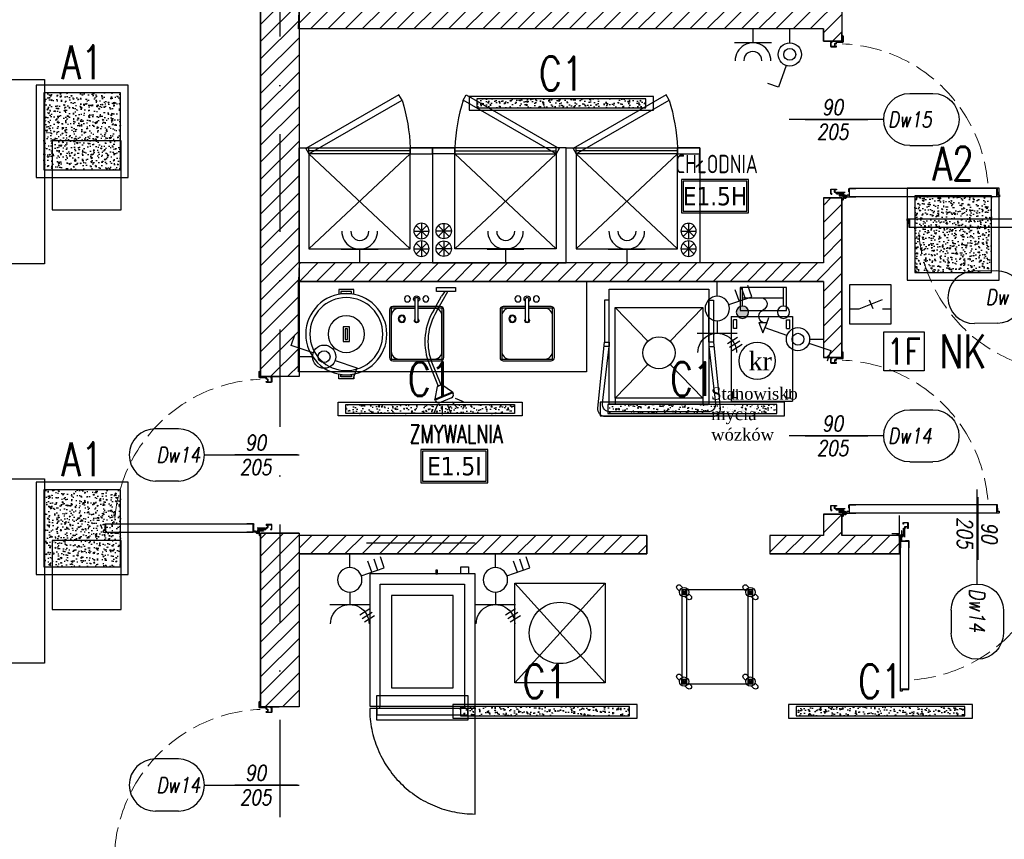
# Model space of a CAD drawing. Header units: millimetres. Extents: x 28600 to 181045, y -399112 to -163690.
# Tile 101 of 256: x 62441 to 63082, y -199249 to -198715. Entities that reach past the tile are written whole.
import ezdxf
from ezdxf.enums import TextEntityAlignment as Align

# ---------------------------------------------------------------- set-up
doc = ezdxf.new("R2010")
doc.units = ezdxf.units.MM
for name, pattern in [('CACHE', [9.525, 6.35, -3.175]), ('CENTER', [0.6, 0.375, -0.075, 0.075, -0.075]), ('DASHDOT', [25.4, 12.7, -6.35, 0, -6.35]), ('Hidden Line', [391.222223, 282.222223, -109])]:
    doc.linetypes.add(name, pattern=pattern)
doc.layers.get('0').update_dxf_attribs({"color": 8})
for name, color, linetype in [('!! 1_ proj wyposdażenie', 54, 'Continuous'), ('!! 1_drzwi opis', 8, 'Continuous'), ('!! 1_drzwi-linia', 8, 'Continuous'), ('!! 1_hatch projektowane ściany', 8, 'Continuous'), ('!! 1_OPIS POM NOWE', 123, 'Continuous'), ('!! 1_PROJ Sciany', 8, 'Continuous'), ('0-osie-liniA', 8, 'DASHDOT'), ('E1', 2, 'Continuous'), ('E2', 2, 'Continuous'), ('E_0', 4, 'Continuous'), ('E_OSP', 2, 'Continuous')]:
    doc.layers.add(name, color=color, linetype=linetype)
doc.styles.add('50', font='ROMANS.shx', dxfattribs={"width": 0.8, "height": 10})
doc.styles.add('ARCHETYP', font='romans.shx', dxfattribs={"height": 15})
doc.styles.add('ARIAL', font='tahoma.ttf')
doc.styles.add('ELE1', font='romans.shx', dxfattribs={"width": 0.8, "height": 18})
doc.styles.get("Standard").update_dxf_attribs({"font": 'arial.ttf', "height": 25})
doc.styles.add('TXT', font='simplex.shx')

# ---------------------------------------------------------------- blocks, each defined once
blk = doc.blocks.new('E_GB1')
at = {"layer": 'E2'}
for p, q in [((9.02, 12.03), (9.02, -12.03)), ((9.02, 0), (0, 0))]:
    blk.add_line(p, q, dxfattribs=at)
for centre, radius, start, end in [((20.63, 0), 11.61, 89.60478, 270.39522), ((20.58, -0.14), 5.88, 88.73067, 271.26933)]:
    blk.add_arc(centre, radius, start, end, dxfattribs=at)
blk = doc.blocks.new('Armoire de pousse Eurofours 46D Plan')
at = {"color": 0, "linetype": 'CACHE', "lineweight": -2}
blk.add_line((0, 0), (0.706, 0), dxfattribs=at)
at = {"color": 0, "linetype": 'ByBlock', "lineweight": -2}
for points in [[(0.461, -0.2), (0.461, -0.1775), (0.451, -0.1775), (0.451, -0.2)], [(0.663, -0.155), (0.663, -0.2), (0.613, -0.2), (0.613, -0.155)], [(0.02, -1.062), (0.706, -1.062), (0.706, -0.2), (0.02, -0.2)], [(0.067, -0.994), (0.659, -0.994), (0.659, -1.155), (0.067, -1.155)], [(0.067, -1.079), (0.067, -1.119), (0.659, -1.119), (0.659, -1.079)]]:
    blk.add_lwpolyline(points, close=True, dxfattribs=at)
at = {"color": 0, "linetype": 'CACHE', "lineweight": -2}
for points in [[(0.706, -0.2), (0.02, -0.2), (0.02, -1.062), (0.088, -1.062), (0.088, -0.268), (0.638, -0.268), (0.638, -1.062), (0.706, -1.062)], [(0.563, -0.343), (0.163, -0.343), (0.163, -0.943), (0.563, -0.943)], [(0.639, -1.079), (0.087, -1.079), (0.087, -1.062), (0.639, -1.062)]]:
    blk.add_lwpolyline(points, close=True, dxfattribs=at)
blk.add_lwpolyline([(0.706, -1.079), (0.02, -1.079, 0.414214), (0.706, -1.765)], format="xyb", close=True, dxfattribs=at)
blk = doc.blocks.new('Echelle 40x60 Plan')
at = {"color": 0, "linetype": 'ByBlock', "lineweight": -2}
for p, q in [((0.05, -0.05), (0.08, -0.08)), ((0.08, -0.05), (0.05, -0.08)), ((0.512, -0.05), (0.482, -0.08)), ((0.482, -0.05), (0.512, -0.08)), ((0.08, -0.632), (0.05, -0.662)), ((0.05, -0.632), (0.08, -0.662)), ((0.482, -0.632), (0.512, -0.662)), ((0.512, -0.632), (0.482, -0.662))]:
    blk.add_line(p, q, dxfattribs=at)
for points in [[(0.036, -0.0572), (0.0208, -0.042, -0.414214), (0.0208, -0.0208), (0.0208, -0.0208, -0.414214), (0.042, -0.0208), (0.0572, -0.036)], [(0.468, -0.0572), (0.4528, -0.042, -0.414214), (0.4528, -0.0208), (0.4528, -0.0208, -0.414214), (0.474, -0.0208), (0.4892, -0.036)], [(0.094, -0.0728), (0.1092, -0.088, -0.414214), (0.1092, -0.1092), (0.1092, -0.1092, -0.414214), (0.088, -0.1092), (0.0728, -0.094)], [(0.526, -0.0728), (0.5412, -0.088, -0.414214), (0.5412, -0.1092), (0.5412, -0.1092, -0.414214), (0.52, -0.1092), (0.5048, -0.094)], [(0.036, -0.6392), (0.0208, -0.624, -0.414214), (0.0208, -0.6028), (0.0208, -0.6028, -0.414214), (0.042, -0.6028), (0.0572, -0.618)], [(0.468, -0.6392), (0.4528, -0.624, -0.414214), (0.4528, -0.6028), (0.4528, -0.6028, -0.414214), (0.474, -0.6028), (0.4892, -0.618)], [(0.094, -0.6548), (0.1092, -0.67, -0.414214), (0.1092, -0.6912), (0.1092, -0.6912, -0.414214), (0.088, -0.6912), (0.0728, -0.676)], [(0.526, -0.6548), (0.5412, -0.67, -0.414214), (0.5412, -0.6912), (0.5412, -0.6912, -0.414214), (0.52, -0.6912), (0.5048, -0.676)]]:
    blk.add_lwpolyline(points, format="xyb", dxfattribs=at)
for points in [[(0.05, -0.08), (0.08, -0.08), (0.08, -0.05), (0.05, -0.05)], [(0.512, -0.05), (0.05, -0.05), (0.05, -0.662), (0.512, -0.662)], [(0.482, -0.05), (0.08, -0.05), (0.08, -0.662), (0.482, -0.662)], [(0.482, -0.08), (0.512, -0.08), (0.512, -0.05), (0.482, -0.05)], [(0.05, -0.632), (0.08, -0.632), (0.08, -0.662), (0.05, -0.662)], [(0.482, -0.632), (0.512, -0.632), (0.512, -0.662), (0.482, -0.662)]]:
    blk.add_lwpolyline(points, close=True, dxfattribs=at)
for centre, radius in [((0.065, -0.065), 0.03), ((0.065, -0.065), 0.01), ((0.497, -0.065), 0.03), ((0.497, -0.065), 0.01), ((0.065, -0.647), 0.03), ((0.065, -0.647), 0.01), ((0.497, -0.647), 0.03), ((0.497, -0.647), 0.01)]:
    blk.add_circle(centre, radius, dxfattribs=at)
blk = doc.blocks.new('Evier RONDA VDI3320')
at = {"ltscale": 0.2}
for p, q in [((-0.01, -0.1415), (-0.01, 0.001)), ((0.01, -0.1415), (0.01, 0.001))]:
    blk.add_line(p, q, dxfattribs=at)
for points in [[(0.01, -0.0494), (0.1555, -0.0494, -0.414214), (0.177, -0.0709), (0.177, -0.3819, -0.414214), (0.1555, -0.4034), (-0.1555, -0.4034, -0.414214), (-0.177, -0.3819), (-0.177, -0.0709, -0.414214), (-0.1555, -0.0494), (-0.01, -0.0494)], [(0.01, -0.0614), (0.115, -0.0614, -0.414214), (0.165, -0.1114), (0.165, -0.3414, -0.414214), (0.115, -0.3914), (-0.115, -0.3914, -0.414214), (-0.165, -0.3414), (-0.165, -0.1114, -0.414214), (-0.115, -0.0614), (-0.01, -0.0614)]]:
    blk.add_lwpolyline(points, format="xyb", dxfattribs=at)
at = {"linetype": 'CACHE', "ltscale": 0.2}
blk.add_lwpolyline([(0.01, -0.0604), (0.166, -0.0604), (0.166, -0.3924), (-0.166, -0.3924), (-0.166, -0.0604), (-0.01, -0.0604)], dxfattribs=at)
at = {"ltscale": 0.2}
for centre, radius in [((-0.06, 0), 0.0194), ((0.06, 0), 0.0196), ((0.0961, -0.1294), 0.0241), ((0.0961, -0.1294), 0.0191)]:
    blk.add_circle(centre, radius, dxfattribs=at)
for centre, radius, start, end in [((0, 0), 0.0201, 299.91578, 240.08422), ((0, 0), 0.0101, 354.22166, 185.77834), ((0, -0.1415), 0.015, 131.81031, 48.18969), ((0, -0.1415), 0.01, 180, 0)]:
    blk.add_arc(centre, radius, start, end, dxfattribs=at)
blk = doc.blocks.new('pojemnik na odpadki')
for points in [[(-19.67, -3.64), (-22.04, -3.64), (-22.04, 3.64), (-19.67, 3.64)], [(19.67, -3.64), (22.04, -3.64), (22.04, 3.64), (19.67, 3.64)]]:
    blk.add_lwpolyline(points)
for points in [[(-20, 2.64), (-20, -2.64), (-21.04, -2.64), (-21.04, 2.64)], [(-3.64, 1.52), (3.64, 1.52), (3.64, -1.52), (-3.64, -1.52)], [(-2.64, 0.52), (2.64, 0.52), (2.64, -0.52), (-2.64, -0.52)], [(20, 2.64), (20, -2.64), (21.04, -2.64), (21.04, 2.64)]]:
    blk.add_lwpolyline(points, close=True)
for radius in [20, 18, 9]:
    blk.add_circle((0, 0), radius)
blk = doc.blocks.new('spryskiwacz')
for p, q in [((2.48, 74.49), (-1.55, 78.61)), ((5.51, 75.99), (3.29, 81.46)), ((8.72, 77.02), (8.75, 82.79)), ((11.99, 76.87), (14.21, 81.89)), ((0.24, 72.11), (-4.85, 74.17)), ((1.78, 68.59), (13.34, 73.26)), ((13.59, 72.63), (2.04, 67.96)), ((2.63, 71.82), (10.48, 75)), ((12.02, 64.39), (13.59, 72.63)), ((13.08, 73.9), (13.59, 72.63)), ((2.04, 67.96), (1.53, 69.22)), ((8.9, 63.13), (2.04, 67.96)), ((8.9, 63.13), (12.02, 64.39)), ((11.38, 64.14), (9.53, 63.39)), ((17.9, 48.06), (11.38, 64.14)), ((16.04, 47.31), (9.53, 63.39)), ((12.49, 15.65), (5.03, 2.5)), ((14.23, 14.66), (9.14, 5.7)), ((0, 2.5), (12.33, 2.5)), ((0, 0), (0, 2.5)), ((12.33, 0), (0, 0)), ((7.07, 2.5), (9.14, 5.7)), ((12.33, 2.5), (12.33, 0))]:
    blk.add_line(p, q)
for centre, radius, start, end in [((3.38, 69.97), 2, 112.04523, 202.04523), ((11.23, 73.14), 2, 22.04523, 112.04523), ((-19.82, 35.3), 37.82, 328.78025, 18.69426), ((-19.82, 35.3), 39.82, 328.78025, 18.69426)]:
    blk.add_arc(centre, radius, start, end)
blk = doc.blocks.new('zmywarka kapturowa')
for p, q in [((25.23, -33.97), (4, -12)), ((39.77, -33.97), (61, -12)), ((4, -71), (25.23, -49.03)), ((61, -71), (39.77, -49.03)), ((4, -71), (4, -75)), ((61, -71), (61, -75))]:
    blk.add_line(p, q)
for points in [[(0, -75), (0, 0), (65, 0), (65, -75)], [(0, -7.2), (-3, -7.2), (-3, -34.63), (0, -34.63)], [(4, -71), (4, -12), (61, -12), (61, -71)], [(65, -7.2), (68, -7.2), (68, -34.63), (65, -34.63)]]:
    blk.add_lwpolyline(points, close=True)
for points in [[(68, -34.63), (72.43, -77.49, -0.444715), (67.46, -83), (-2.46, -83, -0.444715), (-7.43, -77.49), (-3, -34.63)], [(65, -37.5), (69.34, -74.42, -0.448945), (64.38, -80), (0.62, -80, -0.448945), (-4.34, -74.42), (0, -37.5)]]:
    blk.add_lwpolyline(points, format="xyb")
for points in [[(-3, -34.63), (0, -34.63), (0, -37.5), (-3.3, -37.5)], [(68, -34.63), (65, -34.63), (65, -37.5), (68.3, -37.5)]]:
    blk.add_lwpolyline(points)
blk.add_circle((32.5, -41.5), 10.47)
blk = doc.blocks.new('ewf ewf ewf')
for p, q in [((0, -39.95), (0, 0)), ((0, 0), (54.95, 0)), ((54.95, -39.95), (54.95, 0)), ((7.75, -1.7), (2.05, -1.7)), ((2.05, -3.75), (2.05, -1.7)), ((7.75, -3.75), (2.05, -3.75)), ((7.75, -3.75), (7.75, -1.7)), ((47.2, -1.7), (52.9, -1.7)), ((47.2, -3.75), (52.9, -3.75)), ((52.9, -3.75), (52.9, -1.7)), ((2.05, -36.2), (2.05, -38.25)), ((7.75, -36.2), (2.05, -36.2)), ((7.75, -38.25), (2.05, -38.25)), ((7.75, -36.2), (7.75, -38.25)), ((47.2, -36.2), (52.9, -36.2)), ((47.2, -38.25), (52.9, -38.25)), ((52.9, -36.2), (52.9, -38.25)), ((0, -39.95), (54.95, -39.95))]:
    blk.add_line(p, q)
blk = doc.blocks.new('kran ze złączką')
h = blk.add_hatch(color=256)
edge = h.paths.add_edge_path()
edge.add_arc((20, -12), 3, 0, 360)
for p, q in [((0, -9), (0, 0)), ((20, -9), (20, 0)), ((20, -5), (0, -5)), ((12, -17), (8, -17)), ((10, -22), (8, -17)), ((12, -17), (10, -22))]:
    blk.add_line(p, q)
for centre in [(0, -12), (20, -12)]:
    blk.add_circle(centre, 3)
for centre, start, end in [((11.25, -8), 112.6199, 247.3801), ((8.75, -14), 292.6199, 67.3801)]:
    blk.add_arc(centre, 3.25, start, end)
blk = doc.blocks.new('Poste de nettoyage')
blk.add_lwpolyline([(0, 0), (0.3, 0), (0.3, 0.15), (0, 0.15)], close=True)
blk = doc.blocks.new('Poste de nettoyage!')
at = {"layer": '!! 1_ proj wyposdażenie'}
blk.add_blockref('Poste de nettoyage', (-0.15, -0.17), dxfattribs=at)
blk = doc.blocks.new('zaw-dr-90-p')
at = {"color": 2, "linetype": 'CENTER', "ltscale": 0.2}
for p, q in [((12, 0), (-12, 0)), ((0, 12), (0, -12)), ((24.5, 24), (31, 24)), ((24.5, 19), (31, 19))]:
    blk.add_line(p, q, dxfattribs=at)
at = {"ltscale": 0.2}
for p, q in [((10, 12), (6.5, 12)), ((10, 0), (10, 6.5))]:
    blk.add_line(p, q, dxfattribs=at)
blk.add_lwpolyline([(0, 6.5), (23.5, 6.5, 0.414214), (28, 11), (28, 31), (24.5, 31), (24.5, 11, -0.414214), (23.5, 10), (0, 10, 4.561698), (7.6, 6.5), (4.9, 4.2)], format="xyb", dxfattribs=at)
blk.add_lwpolyline([(-0.2, -0.2), (-2.5, -0.2), (-2.5, 0.2), (-0.2, 0.2), (-0.2, 2.5), (0.2, 2.5), (0.2, 0.2), (2.8, 0.2), (2.8, -0.2), (0.2, -0.2), (0.2, -2.8), (-0.2, -2.8)], close=True)
blk.add_lwpolyline([(10, 10), (10, 39), (6.5, 39), (6.5, 10)], dxfattribs=at)
blk.add_circle((0, 0), 6.5, dxfattribs=at)
blk = doc.blocks.new('drzwi 90- sc 12')
for p, q in [((-13620.32, 20410.16), (-13620.32, 20313.77)), ((-13614.92, 20409.86), (-13620.32, 20409.86)), ((-13616.12, 20410.26), (-13620.22, 20410.26)), ((-13616.12, 20410.26), (-13620, 20410.26)), ((-13618.17, 20410.26), (-13616.22, 20410.26)), ((-13618.17, 20410.26), (-13616.22, 20410.26)), ((-13616.12, 20410.26), (-13616.12, 20411.46)), ((-13616.12, 20411.46), (-13615.02, 20411.46)), ((-13614.92, 20411.36), (-13614.92, 20313.77)), ((-13620.32, 20313.47), (-13620.32, 20317.97)), ((-13614.92, 20313.77), (-13620.32, 20313.77)), ((-13618.22, 20313.37), (-13620.22, 20313.37)), ((-13618.22, 20313.67), (-13618.22, 20313.37)), ((-13618.22, 20313.67), (-13616.42, 20313.67)), ((-13615.92, 20313.17), (-13615.92, 20312.17)), ((-13615.92, 20312.17), (-13615.02, 20312.17)), ((-13614.92, 20312.27), (-13614.92, 20317.97)), ((-13715.57, 20308.32), (-13715.57, 20308.56)), ((-13715.57, 20307.69), (-13715.57, 20308.56)), ((-13715.57, 20307.82), (-13715.57, 20308.56)), ((-13715.57, 20307.72), (-13715.37, 20307.72)), ((-13617.77, 20311.12), (-13617.77, 20305.72)), ((-13617.77, 20311.12), (-13617.77, 20305.72)), ((-13616.17, 20309.92), (-13617.37, 20309.92)), ((-13616.17, 20309.92), (-13616.17, 20311.02)), ((-13715.77, 20301.96), (-13716.27, 20301.96)), ((-13616.77, 20301.96), (-13616.27, 20301.96))]:
    blk.add_line(p, q)
for points in [[(-13665.27, 20284.96), (-13665.27, 20325.83)], [(-13615.57, 20309.64), (-13615.32, 20309.64), (-13615.32, 20309.82), (-13616.32, 20309.82), (-13616.32, 20309.64), (-13615.92, 20309.64)]]:
    blk.add_lwpolyline(points)
at = {"lineweight": 30}
for points in [[(-13716.27, 20308.92), (-13721.27, 20308.92)], [(-13716.27, 20308.92), (-13716.27, 20296.92)], [(-13614.27, 20308.92), (-13609.27, 20308.92)], [(-13614.27, 20308.92), (-13614.27, 20296.92)]]:
    blk.add_lwpolyline(points, dxfattribs=at)
at = {"ltscale": 0.2}
for points in [[(-13715.57, 20307.51), (-13715.57, 20309.48, 0.414214), (-13715.91, 20309.82), (-13719.43, 20309.82, 0.414214), (-13719.77, 20309.48), (-13719.77, 20308.92), (-13719.59, 20308.92), (-13719.59, 20309.48, -0.414214), (-13719.43, 20309.64), (-13716.97, 20309.64)], [(-13716.97, 20309.64), (-13715.91, 20309.64, -0.414214), (-13715.75, 20309.48), (-13715.75, 20307.51)], [(-13715.75, 20307.76), (-13715.75, 20305.58, 0.414214), (-13715.41, 20305.24), (-13714.96, 20305.24, -0.414214), (-13714.8, 20305.08), (-13714.8, 20304.48, 0.414214), (-13714.46, 20304.14), (-13713.28, 20304.14, 0.414214), (-13712.94, 20304.48), (-13712.94, 20305.15, -1), (-13712.75, 20305.15), (-13712.75, 20301.96, -0.414214), (-13712.91, 20301.8), (-13715.43, 20301.8, -0.414214), (-13715.59, 20301.96), (-13715.59, 20302.52), (-13715.77, 20302.52), (-13715.77, 20301.96, 0.414214), (-13715.43, 20301.62), (-13712.91, 20301.62, 0.414214), (-13712.57, 20301.96), (-13712.57, 20305.15, 1), (-13713.12, 20305.15), (-13713.12, 20304.48, -0.414214), (-13713.28, 20304.32), (-13714.46, 20304.32, -0.414214), (-13714.62, 20304.48), (-13714.62, 20305.08, 0.414214), (-13714.96, 20305.42), (-13715.41, 20305.42, -0.414214), (-13715.57, 20305.58), (-13715.57, 20307.64)], [(-13615.92, 20309.64), (-13616.63, 20309.64, 0.414214), (-13616.79, 20309.48), (-13616.79, 20305.58, -0.414214), (-13617.13, 20305.24), (-13617.58, 20305.24, 0.414214), (-13617.74, 20305.08), (-13617.74, 20304.48, -0.414214), (-13618.08, 20304.14), (-13619.26, 20304.14, -0.414214), (-13619.6, 20304.48), (-13619.6, 20305.15, 1), (-13619.79, 20305.15), (-13619.79, 20301.96, 0.414214), (-13619.63, 20301.8), (-13617.11, 20301.8, 0.414214), (-13616.95, 20301.96), (-13616.95, 20302.52), (-13616.77, 20302.52), (-13616.77, 20301.96, -0.414214), (-13617.11, 20301.62), (-13619.63, 20301.62, -0.414214), (-13619.97, 20301.96), (-13619.97, 20305.15, -1), (-13619.42, 20305.15), (-13619.42, 20304.48, 0.414214), (-13619.26, 20304.32), (-13618.08, 20304.32, 0.414214), (-13617.92, 20304.48), (-13617.92, 20305.08, -0.414214), (-13617.58, 20305.42), (-13617.13, 20305.42, 0.414214), (-13616.97, 20305.58), (-13616.97, 20309.48, -0.414214), (-13616.63, 20309.82), (-13613.11, 20309.82, -0.414214), (-13612.77, 20309.48), (-13612.77, 20308.92), (-13612.95, 20308.92), (-13612.95, 20309.48, 0.414214), (-13613.11, 20309.64), (-13615.57, 20309.64)]]:
    blk.add_lwpolyline(points, format="xyb", dxfattribs=at)
blk.add_lwpolyline([(-13616.79, 20308.82), (-13616.97, 20308.82), (-13616.97, 20307.42), (-13616.79, 20307.42)], close=True)
for centre, radius, start, end in [((-13620.22, 20410.16), 0.1, 90, 180), ((-13615.02, 20411.36), 0.1, 0, 90), ((-13620.22, 20313.47), 0.1, 180, 270), ((-13616.42, 20313.17), 0.5, 0, 90), ((-13615.02, 20312.27), 0.1, 270, 0), ((-13616.27, 20311.02), 0.1, 0, 90)]:
    blk.add_arc(centre, radius, start, end)
at = {"linetype": 'Hidden Line', "lineweight": 9, "ltscale": 0.05}
blk.add_arc((-13615.5, 20305.14), 99.12, 94.80054, 177.69442, dxfattribs=at)
at = {"xscale": 0.09999999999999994, "yscale": 0.09999999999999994, "zscale": 0.09999999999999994, "rotation": 180.0000000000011}
blk.add_blockref('zaw-dr-90-p', (-13614.92, 20310.92), dxfattribs=at)
blk = doc.blocks.new('1_ok-opis')
blk.add_line((0, 111.61), (0, 50))
for points in [[(-17, 128.61), (-17, 143.61)], [(17, 128.61), (17, 143.61)]]:
    blk.add_lwpolyline(points)
for centre, start, end in [((0, 143.61), 0, 180), ((0, 128.61), 180, 0)]:
    blk.add_arc(centre, 17, start, end)
at = {"style": 'ARCHETYP'}
for tag, height, rotation, p in [('NR', 12, 90, (0, 136.9)), ('NR', 12, 270, (0, 136.9)), ('SZEROKOŚĆ', 10, 270, (8, 78.29)), ('SZEROKOŚĆ', 10, 90, (-8, 78.29)), ('WYSOKOŚĆ', 10, 270, (-8, 78.29)), ('WYSOKOŚĆ', 10, 90, (8, 78.29))]:
    blk.add_attdef(tag, text='', height=height, rotation=rotation, dxfattribs=at).set_placement(p, align=Align.MIDDLE)
blk = doc.blocks.new('zamrażarka')
for p, q in [((-3981.37, 9687.84), (-3985.37, 9687.84)), ((-3983.37, 9621.84), (-3983.37, 9687.84)), ((-3919.67, 9621.84), (-3981.37, 9687.84)), ((-3919.67, 9687.84), (-3981.37, 9621.84)), ((-3981.37, 9621.84), (-3985.37, 9621.84))]:
    blk.add_line(p, q)
for points in [[(-3985.37, 9694.34), (-3985.37, 9607.34), (-3910.37, 9607.34), (-3910.37, 9694.34)], [(-4019.84, 9629.21), (-3984.84, 9689.84), (-3981.37, 9687.84), (-4016.37, 9627.21)], [(-3919.67, 9687.84), (-3919.67, 9621.84), (-3981.37, 9621.84), (-3981.37, 9687.84)], [(-3981.37, 9621.84), (-3981.37, 9607.34), (-3985.37, 9607.34), (-3985.37, 9621.84)]]:
    blk.add_lwpolyline(points, close=True)
for points in [[(-3936.17, 9614.59), (-3926.17, 9614.59)], [(-3934.71, 9618.12), (-3927.64, 9611.05)], [(-3934.71, 9611.05), (-3927.64, 9618.12)], [(-3931.17, 9619.59), (-3931.17, 9609.59)], [(-3924.67, 9614.59), (-3914.67, 9614.59)], [(-3923.21, 9618.12), (-3916.13, 9611.05)], [(-3923.21, 9611.05), (-3916.13, 9618.12)], [(-3919.67, 9619.59), (-3919.67, 9609.59)]]:
    blk.add_lwpolyline(points)
for centre in [(-3931.17, 9614.59), (-3919.67, 9614.59)]:
    blk.add_circle(centre, 5)
blk.add_arc((-3979.16, 9749.65), 127.97, 253.09638, 267.21949)
blk = doc.blocks.new('taboret elektrtyczny')
blk.add_lwpolyline([(-4989.98, 9901.12), (-4930.98, 9901.12), (-4930.98, 9836.12), (-4989.98, 9836.12)], close=True)
for points in [[(-4989.98, 9836.12), (-4930.98, 9901.12)], [(-4930.98, 9836.12), (-4989.98, 9901.12)]]:
    blk.add_lwpolyline(points)
blk.add_circle((-4960.48, 9868.62), 20)
blk = doc.blocks.new('E_GN3')
at = {"layer": 'E2'}
for p, q in [((5.41, 8.66), (5.41, -8.66)), ((0, 0), (5.41, 0)), ((7.27, -8.78), (10, -4.39)), ((8.82, -9.75), (11.56, -5.36)), ((10.32, -10.81), (13.05, -6.41))]:
    blk.add_line(p, q, dxfattribs=at)
blk.add_arc((13.77, 0), 8.36, 89.6048, 270.3952, dxfattribs=at)
blk = doc.blocks.new('A$C70493A78')
at = {"layer": 'E_OSP'}
for p, q in [((7.16, -2.46), (21.37, -7.35)), ((13.59, -4.68), (11.22, -11.57)), ((17.48, -6.01), (15.11, -12.91)), ((21.37, -7.35), (19, -14.25))]:
    blk.add_line(p, q, dxfattribs=at)
blk.add_circle((0, 0), 7.57, dxfattribs=at)
blk = doc.blocks.new('A$C315B31B8')
at = {"layer": 'E2'}
blk.add_line((6, 14.96), (0, 14.96), dxfattribs=at)
at = {"layer": 'E_0', "ltscale": 3, "xscale": 0.7, "yscale": 0.7, "zscale": 0.7, "rotation": 270}
blk.add_blockref('A$C70493A78', (11.3, 14.96), dxfattribs=at)
blk = doc.blocks.new('A$C33CB33F5')
at = {"layer": 'E1'}
h = blk.add_hatch(dxfattribs=at)
h.set_pattern_fill('AR-CONC', color=256)
h.set_pattern_definition([(50, (7522.688, -14898.817), (7.1726018, -0.6275213), [0.75, -8.25]), (355, (7522.688, -14898.817), (-1.3875133, 7.5219213), [0.6, -6.6]), (100.451444, (7523.286, -14898.869), (5.7850885, 6.8944), [0.637402, -7.011421]), (46.1842, (7522.688, -14896.817), (10.6724133, -1.655193), [1.125, -12.375]), (96.635635, (7523.578, -14896.955), (9.3466195, 9.741186), [0.9561034, -10.5171376]), (351.184164, (7522.688, -14896.817), (9.3466195, 9.741186), [0.9, -9.9]), (21, (7523.688, -14897.317), (5.9690705, -4.026189), [0.75, -8.25]), (326, (7523.688, -14897.317), (2.4331533, 7.2515005), [0.6, -6.6]), (71.451445, (7524.1856, -14897.6525), (8.4022238, 3.2253115), [0.637402, -7.011421]), (37.5, (7522.6882, -14898.817), (0.12159855, 3.32893854), [0, -6.52, 0, -6.7, 0, -6.625]), (7.5, (7522.688, -14898.817), (2.6306954, 3.9441171), [0, -3.82, 0, -6.37, 0, -2.525]), (327.5, (7520.4582, -14898.817), (5.33822436, -0.2255487), [0, -2.5, 0, -7.8, 0, -10.35]), (317.5, (7519.458, -14898.817), (5.8318617, 1.0010498), [0, -3.25, 0, -5.18, 0, -7.35])])
h.paths.add_polyline_path([(25, -25), (25, 25), (-25, 25), (-25, -25)])
for points in [[(-30, 30), (30, 30), (30, -30), (-30, -30)], [(-25, 25), (25, 25), (25, -25), (-25, -25)]]:
    blk.add_lwpolyline(points, close=True, dxfattribs=at)
blk = doc.blocks.new('A$C2C485CA9')
at = {"layer": 'E1'}
h = blk.add_hatch(dxfattribs=at)
h.set_pattern_fill('AR-CONC', color=256)
h.set_pattern_definition([(50, (7492.688, -14883.817), (7.1726018, -0.6275213), [0.75, -8.25]), (355, (7492.688, -14883.817), (-1.3875133, 7.5219213), [0.6, -6.6]), (100.451444, (7493.286, -14883.869), (5.7850885, 6.8944), [0.637402, -7.011421]), (46.1842, (7492.688, -14881.817), (10.6724133, -1.655193), [1.125, -12.375]), (96.635635, (7493.578, -14881.955), (9.3466195, 9.741186), [0.9561034, -10.5171376]), (351.184164, (7492.688, -14881.817), (9.3466195, 9.741186), [0.9, -9.9]), (21, (7493.688, -14882.317), (5.9690705, -4.026189), [0.75, -8.25]), (326, (7493.688, -14882.317), (2.4331533, 7.2515005), [0.6, -6.6]), (71.451445, (7494.1856, -14882.6525), (8.4022238, 3.2253115), [0.637402, -7.011421]), (37.5, (7492.6882, -14883.817), (0.12159855, 3.32893854), [0, -6.52, 0, -6.7, 0, -6.625]), (7.5, (7492.688, -14883.817), (2.6306954, 3.9441171), [0, -3.82, 0, -6.37, 0, -2.525]), (327.5, (7490.4582, -14883.817), (5.33822436, -0.2255487), [0, -2.5, 0, -7.8, 0, -10.35]), (317.5, (7489.458, -14883.817), (5.8318617, 1.0010498), [0, -3.25, 0, -5.18, 0, -7.35])])
h.paths.add_polyline_path([(-55, 10), (-55, -10), (55, -10), (55, 10)])
blk.add_line((-0.31, 0), (0.31, 0), dxfattribs=at)
for points in [[(-60, 15), (60, 15), (60, -15), (-60, -15)], [(-55, 10), (55, 10), (55, -10), (-55, -10)]]:
    blk.add_lwpolyline(points, close=True, dxfattribs=at)
blk = doc.blocks.new('E_LB1')
at = {"layer": 'E1'}
for p, q in [((2.46, 23.76), (7.35, 37.97)), ((7.35, 37.97), (14.25, 35.59)), ((0, 9.02), (0, 0))]:
    blk.add_line(p, q, dxfattribs=at)
for radius in [7.57, 3.86]:
    blk.add_circle((0, 16.6), radius, dxfattribs=at)
blk = doc.blocks.new('E_LB3')
at = {"layer": 'E1'}
for p, q in [((2.46, 23.76), (7.35, 37.97)), ((7.35, 37.97), (14.25, 35.59)), ((-2.46, 9.44), (-7.35, -4.77)), ((0, 9.02), (0, 0)), ((-7.35, -4.77), (-14.25, -2.4))]:
    blk.add_line(p, q, dxfattribs=at)
for radius in [7.57, 3.86]:
    blk.add_circle((0, 16.6), radius, dxfattribs=at)
blk = doc.blocks.new('E1')
at = {"layer": 'E2', "linetype": 'Continuous'}
blk.add_lwpolyline([(0, 25.45), (26.27, 25.45), (26.27, 0), (0, 0)], close=True, dxfattribs=at)
at = {"layer": 'E2', "linetype": 'Continuous', "style": 'ELE1', "width": 0.8}
blk.add_text('1F', height=16.875, dxfattribs=at).set_placement((12.98, 12.72), align=Align.MIDDLE_CENTER)
blk = doc.blocks.new('A$C14A047FB')
at = {"layer": 'E_OSP', "linetype": 'Continuous'}
for p, q in [((4.06, 6.63), (14.17, 10.75)), ((8.34, 10.59), (9.89, 6.79)), ((0, 6.63), (4.06, 6.63)), ((14.17, 6.63), (17.73, 6.63))]:
    blk.add_line(p, q, dxfattribs=at)
blk.add_lwpolyline([(0, 17.18), (17.73, 17.18), (17.73, 0), (0, 0)], close=True, dxfattribs=at)

msp = doc.modelspace()

# ---------------------------------------------------------------- hatches: boundary and pattern name
at = {"layer": '!! 1_hatch projektowane ściany'}
h = msp.add_hatch(dxfattribs=at)
h.set_pattern_fill('ANSI31', color=256, scale=2.5)
h.set_pattern_definition([(45, (0, -14.54), (-5.61266008, 5.61266008), [])])
h.paths.add_polyline_path([(62634.06387, -198352.12813), (62622.56735, -198352.12813), (62622.56735, -198340.12813), (62634.06387, -198340.12813)])
h.paths.add_polyline_path([(62856.06379, -198352.12813), (62856.06379, -198340.12813), (62793.06379, -198340.12813), (62793.06379, -198090.12813), (62781.06379, -198090.12813), (62781.06379, -198340.12813), (62736.06387, -198340.12813), (62736.06387, -198352.12813)])
h.paths.add_polyline_path([(63213.06379, -198352.12813), (63213.06379, -198340.12813), (63192.06379, -198340.12813), (63192.06379, -198275.91493), (63180.06379, -198275.91493), (63180.06379, -198340.12813), (62980.06379, -198340.12813), (62980.06379, -198215.12813), (63080.06379, -198215.12813), (63080.06379, -198090.62813), (63068.06379, -198090.62813), (63068.06379, -198203.12813), (62968.06379, -198203.12813), (62968.06379, -198340.12813), (62958.06379, -198340.12813), (62958.06379, -198352.12813)])
h.paths.add_polyline_path([(63180.06379, -198173.91493), (63192.06379, -198173.91493), (63192.06379, -198090.12813), (63180.06379, -198090.12813)])
h.paths.add_polyline_path([(63315.06379, -198340.12813), (63380.06379, -198340.12813), (63380.06379, -198352.12813), (63315.06379, -198352.12813)])
h.paths.add_polyline_path([(63121.18969, -198632.12813), (63133.18969, -198632.12813), (63133.18969, -198584.12813), (63380.06379, -198584.12813), (63380.06379, -198572.12813), (63133.18969, -198572.12813), (63133.18969, -198497.12813), (63121.18969, -198497.12813)])
h.paths.add_polyline_path([(62622.56735, -198497.12813), (62725.18969, -198497.12813), (62725.18969, -198509.12813), (62622.56735, -198509.12813)])
h.paths.add_polyline_path([(62622.56735, -198709.12813), (62964.18969, -198709.12813), (62964.18969, -198626.12813), (62976.18969, -198626.12813), (62976.18969, -198729.12813), (62964.18969, -198729.12813), (62964.18969, -198721.12813), (62622.3156, -198721.12813)])
h.paths.add_polyline_path([(62622.3156, -198885.54059), (62964.18969, -198885.54059), (62964.18969, -198935.12813), (62976.05469, -198935.12813), (62976.32469, -198831.06815), (62964.18969, -198831.18811), (62964.18969, -198873.54059), (62622.56735, -198873.54059)])
h.paths.add_polyline_path([(62929.18969, -199062.95305), (63013.68969, -199062.95305), (63013.68969, -199050.95305), (62976.18969, -199050.95305), (62976.18969, -199037.12813), (62964.18969, -199037.12813), (62964.18969, -199050.95305), (62929.18969, -199050.95305)])
h.paths.add_polyline_path([(63115.68969, -199062.94603), (63133.18969, -199062.94603), (63133.18969, -199022.95305), (63380.06373, -199022.95305), (63380.06379, -199010.95305), (63133.18969, -199010.95305), (63133.18969, -198946.12813), (63121.18969, -198946.12621), (63121.18969, -199050.95305), (63115.68887, -199050.94603)])
edge = h.paths.add_edge_path()
edge.add_line((63121.18969, -198844.12621), (63133.18969, -198844.12621))
edge.add_line((63133.18969, -198844.12621), (63133.18969, -198796.12813))
edge.add_line((63133.18969, -198796.12813), (63380.06373, -198796.12813))
edge.add_line((63380.06373, -198796.12813), (63380.06373, -198784.12813))
edge.add_line((63380.06373, -198784.12813), (63133.18969, -198784.12813))
edge.add_line((63133.18969, -198784.12813), (63133.18969, -198734.12813))
edge.add_line((63133.18969, -198734.12813), (63121.18969, -198734.12813))
edge.add_line((63121.18969, -198734.12813), (63121.18969, -198844.24617))
h = msp.add_hatch(dxfattribs=at)
h.set_pattern_fill('ANSI31', color=256, scale=2.5)
h.set_pattern_definition([(45, (0, -1.54), (-5.61266008, 5.61266008), [])])
h.paths.add_polyline_path([(62597.56735, -198487.12813), (62622.56735, -198487.12813), (62622.56735, -198947.56082), (62597.56735, -198947.56082)])
h = msp.add_hatch(dxfattribs=at)
h.set_pattern_fill('ANSI31', color=256, scale=2.5)
h.set_pattern_definition([(45, (-6e-05, 213.458), (-5.61266008, 5.61266008), [])])
h.paths.add_polyline_path([(62597.56537, -199049.56283), (62622.56723, -199049.56283), (62622.56723, -199162.56082), (62597.56537, -199162.56082)])
h = msp.add_hatch(dxfattribs=at)
h.set_pattern_fill('ANSI31', color=256, scale=2.5)
h.set_pattern_definition([(45, (67938.474, -208998.517), (-5.61266, 5.61266), [])])
h.paths.add_polyline_path([(62849.18969, -199050.95305), (62622.56729, -199050.95305), (62622.56729, -199062.95305), (62849.18969, -199062.95305)])

# ---------------------------------------------------------------- linework, layer by layer
at = {"layer": '!! 1_ proj wyposdażenie'}
for points in [[(62176.79872, -198754.03336), (62456.79872, -198754.03336), (62456.79872, -198874.03336), (62176.79872, -198874.03336)], [(62506.79872, -198839.03336), (62506.79872, -198794.03336), (62461.79872, -198794.03336), (62461.79872, -198839.03336)], [(62809.86133, -198944.54059), (62622.3156, -198944.54059), (62622.3156, -198885.54059), (62809.86133, -198885.54059)], [(62176.79872, -199014.2146), (62456.79872, -199014.2146), (62456.79872, -199134.2146), (62176.79872, -199134.2146)], [(62506.79872, -199099.2146), (62506.79872, -199054.2146), (62461.79872, -199054.2146), (62461.79872, -199099.2146)]]:
    msp.add_lwpolyline(points, close=True, dxfattribs=at)
at = {"layer": '!! 1_ proj wyposdażenie', "extrusion": (0, 0, -1)}
msp.add_circle((-62921.01852, -198937.29339), 12, dxfattribs=at)
at = {"layer": '!! 1_hatch projektowane ściany'}
for points in [[(62597.56735, -198487.12813), (62622.56735, -198487.12813), (62622.56735, -198947.56082), (62597.56735, -198947.56082)], [(62622.56735, -198709.12813), (62964.18969, -198709.12813), (62964.18969, -198626.12813), (62976.18969, -198626.12813), (62976.18969, -198729.12813), (62964.18969, -198729.12813), (62964.18969, -198721.12813), (62622.3156, -198721.12813)], [(62622.3156, -198885.54059), (62964.18969, -198885.54059), (62964.18969, -198935.12813), (62976.05469, -198935.12813), (62976.20946, -198831.12794), (62964.20946, -198831.12794), (62964.18969, -198873.54059), (62622.56735, -198873.54059)], [(62929.18969, -199062.95305), (63013.68969, -199062.95305), (63013.68969, -199050.95305), (62976.18969, -199050.95305), (62976.18969, -199037.12813), (62964.18969, -199037.12813), (62964.18969, -199050.95305), (62929.18969, -199050.95305)], [(62597.56537, -199049.56283), (62622.56723, -199049.56283), (62622.56723, -199162.56082), (62597.56537, -199162.56082)], [(62849.18969, -199050.95305), (62622.56729, -199050.95305), (62622.56729, -199062.95305), (62849.18969, -199062.95305)]]:
    msp.add_lwpolyline(points, close=True, dxfattribs=at)
at = {"layer": '!! 1_OPIS POM NOWE'}
for points in [[(62871.77005, -198840.89758), (62915.29005, -198840.89758), (62915.29005, -198819.13758), (62871.77005, -198819.13758)], [(62872.85805, -198839.80958), (62914.20205, -198839.80958), (62914.20205, -198820.22558), (62872.85805, -198820.22558)], [(62701.98907, -199016.75002), (62745.50907, -199016.75002), (62745.50907, -198994.99002), (62701.98907, -198994.99002)], [(62703.07707, -199015.66202), (62744.42107, -199015.66202), (62744.42107, -198996.07802), (62703.07707, -198996.07802)]]:
    msp.add_lwpolyline(points, close=True, dxfattribs=at)
at = {"layer": '!! 1_PROJ Sciany'}
for points in [[(62597.56729, -198487.12813), (62597.56729, -198947.56082)], [(62976.18969, -198626.12813), (62976.18969, -198729.12813)], [(62622.56729, -198721.12813), (62622.56729, -198873.54059)], [(62964.18969, -198721.12813), (62622.56729, -198721.12813)], [(62964.18969, -198721.12813), (62964.18969, -198729.12813)], [(62964.18969, -198729.12813), (62976.18969, -198729.12813)], [(62964.20946, -198831.12813), (62964.18969, -198873.54059)], [(62964.20946, -198831.12794), (62976.20946, -198831.12794)], [(62976.20947, -198831.12794), (62976.18969, -198935.12813)], [(62964.18969, -198873.54059), (62622.56729, -198873.54059)], [(62622.56729, -198885.54059), (62622.56729, -198947.56082)], [(62964.18969, -198885.54059), (62622.56729, -198885.54059)], [(62964.18969, -198885.54059), (62964.18969, -198935.12813)], [(62964.18969, -198935.12813), (62976.18969, -198935.12813)], [(62622.56735, -198947.56082), (62597.56735, -198947.56082)], [(62964.18969, -199037.12813), (62964.18969, -199050.95305)], [(62964.18969, -199037.12813), (62976.18969, -199037.12813)], [(62976.18969, -199037.12813), (62976.18969, -199050.95305)], [(62597.56729, -199049.56283), (62597.56729, -199162.56082)], [(62622.56729, -199049.56283), (62597.56729, -199049.56283)], [(62849.18969, -199050.95305), (62622.56723, -199050.95305)], [(62622.56729, -199049.56283), (62622.56729, -199162.56082)], [(62849.18969, -199050.95305), (62849.18969, -199062.95305)], [(62964.18969, -199050.95305), (62929.18969, -199050.95305)], [(62929.18969, -199050.95305), (62929.18969, -199062.95305)], [(63013.68969, -199050.95305), (62976.18969, -199050.95305)], [(63013.68969, -199050.95305), (63013.68969, -199062.95305)], [(62849.18969, -199062.95305), (62622.56729, -199062.95305)], [(63013.68969, -199062.95305), (62929.18969, -199062.95305)], [(62622.56735, -199162.56082), (62597.56735, -199162.56082)]]:
    msp.add_lwpolyline(points, dxfattribs=at)
at = {"layer": '0-osie-liniA', "ltscale": 5}
msp.add_lwpolyline([(62610.06735, -198027.12813), (62610.06735, -199799.35902)], dxfattribs=at)

# ---------------------------------------------------------------- block references
at = {"layer": '!! 1_ proj wyposdażenie', "xscale": -1, "rotation": 90}
for p in [(72316.9032, -202783.91188), (72490.90355, -202783.91271)]:
    msp.add_blockref('zamrażarka', p, dxfattribs=at)
at = {"layer": '!! 1_ proj wyposdażenie'}
for name, p, rotation in [('zamrażarka', (53102.23186, -202783.91271), 270), ('spryskiwacz', (62724.54954, -198889.54063), 180)]:
    msp.add_blockref(name, p, dxfattribs=dict(at, rotation=rotation))
at = {"layer": '!! 1_ proj wyposdażenie', "xscale": -1.319999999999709, "yscale": 1.319999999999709, "zscale": 1.319999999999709, "rotation": 90.00000000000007}
msp.add_blockref('pojemnik na odpadki', (62653.37233, -198919.90126), dxfattribs=at)
at = {"layer": '!! 1_ proj wyposdażenie', "extrusion": (0, 0, -1), "xscale": -1}
msp.add_blockref('zmywarka kapturowa', (-62824.55249, -198890.54059), dxfattribs=at)
at = {"layer": '!! 1_ proj wyposdażenie'}
for name, p, xscale, yscale, zscale in [('kran ze złączką', (62938.15093, -198889.54067), -1.33817428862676, 1.33817428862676, 1.338174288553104), ('Poste de nettoyage!', (62925.02928, -198887.56581), 100, 100, 100), ('Evier RONDA VDI3320', (62699.19382, -198896.98375), -100, 100, 100), ('Evier RONDA VDI3320', (62771.18608, -198896.98375), -100, 100, 100), ('Armoire de pousse Eurofours 46D Plan', (62666.60703, -199055.90389), 100, 100, 100), ('Echelle 40x60 Plan', (62866.90778, -199081.47902), 100, 100, 100)]:
    msp.add_blockref(name, p, dxfattribs=dict(at, xscale=xscale, yscale=yscale, zscale=zscale))
at = {"layer": '!! 1_ proj wyposdażenie', "extrusion": (0, 0, -1), "xscale": -1, "rotation": 90}
msp.add_blockref('ewf ewf ewf', (-62943.93915, -198908.50719, 0), dxfattribs=at)
at = {"layer": '!! 1_ proj wyposdażenie'}
msp.add_blockref('taboret elektrtyczny', (67753.05042, -208983.09702), dxfattribs=at)
at = {"layer": '!! 1_drzwi opis'}
ref = msp.add_blockref('1_ok-opis', (62891.87171, -198780.12817), dxfattribs=dict(at, xscale=-1, rotation=269.9999963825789))
ref.add_attrib('WYSOKOŚĆ', '90', dxfattribs={"layer": '0', "height": 10, "rotation": 359.99999638, "style": '50', "oblique": 10, "width": 0.8}).set_placement((62970.16256, -198772.12817), align=Align.MIDDLE)
ref.add_attrib('SZEROKOŚĆ', '205', dxfattribs={"layer": '0', "height": 10, "rotation": 359.99999638, "style": '50', "oblique": 10, "width": 0.8}).set_placement((62970.16256, -198788.12817), align=Align.MIDDLE)
ref.add_attrib('NR', 'Dw15', dxfattribs={"layer": '0', "height": 10, "rotation": 359.99999638, "style": '50', "oblique": 10, "width": 0.8}).set_placement((63020.48295, -198780.12817), align=Align.MIDDLE)
ref = msp.add_blockref('1_ok-opis', (63205.84684, -198894.01622), dxfattribs=dict(at, rotation=90.78386597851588))
ref.add_attrib('WYSOKOŚĆ', '90', dxfattribs={"layer": '0', "height": 10, "rotation": 0.78386598, "style": '50', "oblique": 10, "width": 0.8}).set_placement((63127.45387, -198887.08804), align=Align.MIDDLE)
ref.add_attrib('SZEROKOŚĆ', '205', dxfattribs={"layer": '0', "height": 10, "rotation": 0.78386598, "style": '50', "oblique": 10, "width": 0.8}).set_placement((63127.67276, -198903.08654), align=Align.MIDDLE)
ref.add_attrib('NR', 'Dw', dxfattribs={"layer": '0', "height": 10, "rotation": 0.78386598, "style": '50', "oblique": 10, "width": 0.8}).set_placement((63077.24763, -198895.7757), align=Align.MIDDLE)
ref = msp.add_blockref('1_ok-opis', (62891.85194, -198986.12817), dxfattribs=dict(at, xscale=-1, rotation=269.9999963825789))
ref.add_attrib('WYSOKOŚĆ', '90', dxfattribs={"layer": '0', "height": 10, "rotation": 359.99999638, "style": '50', "oblique": 10, "width": 0.8}).set_placement((62970.14279, -198978.12817), align=Align.MIDDLE)
ref.add_attrib('SZEROKOŚĆ', '205', dxfattribs={"layer": '0', "height": 10, "rotation": 359.99999638, "style": '50', "oblique": 10, "width": 0.8}).set_placement((62970.14279, -198994.12817), align=Align.MIDDLE)
ref.add_attrib('NR', 'Dw14', dxfattribs={"layer": '0', "height": 10, "rotation": 359.99999638, "style": '50', "oblique": 10, "width": 0.8}).set_placement((63020.46318, -198986.12817), align=Align.MIDDLE)
ref = msp.add_blockref('1_ok-opis', (62672.60641, -198998.56086), dxfattribs=dict(at, rotation=90.00000361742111))
ref.add_attrib('WYSOKOŚĆ', '90', dxfattribs={"layer": '0', "height": 10, "rotation": 0.00000362, "style": '50', "oblique": 10, "width": 0.8}).set_placement((62594.31556, -198990.56086), align=Align.MIDDLE)
ref.add_attrib('SZEROKOŚĆ', '205', dxfattribs={"layer": '0', "height": 10, "rotation": 0.00000362, "style": '50', "oblique": 10, "width": 0.8}).set_placement((62594.31556, -199006.56086), align=Align.MIDDLE)
ref.add_attrib('NR', 'Dw14', dxfattribs={"layer": '0', "height": 10, "rotation": 0.00000362, "style": '50', "oblique": 10, "width": 0.8}).set_placement((62543.99517, -198998.56087), align=Align.MIDDLE)
ref = msp.add_blockref('1_ok-opis', (63064.36283, -198971.01178), dxfattribs=dict(at, xscale=-1, rotation=179.9999963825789))
ref.add_attrib('WYSOKOŚĆ', '90', dxfattribs={"layer": '0', "height": 10, "rotation": 269.99999638, "style": '50', "oblique": 10, "width": 0.8}).set_placement((63072.36282, -199049.30264), align=Align.MIDDLE)
ref.add_attrib('SZEROKOŚĆ', '205', dxfattribs={"layer": '0', "height": 10, "rotation": 269.99999638, "style": '50', "oblique": 10, "width": 0.8}).set_placement((63056.36282, -199049.30264), align=Align.MIDDLE)
ref.add_attrib('NR', 'Dw14', dxfattribs={"layer": '0', "height": 10, "rotation": 269.99999638, "style": '50', "oblique": 10, "width": 0.8}).set_placement((63064.36282, -199099.62303), align=Align.MIDDLE)
ref = msp.add_blockref('1_ok-opis', (62672.60641, -199213.56086), dxfattribs=dict(at, rotation=90.00000361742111))
ref.add_attrib('WYSOKOŚĆ', '90', dxfattribs={"layer": '0', "height": 10, "rotation": 0.00000362, "style": '50', "oblique": 10, "width": 0.8}).set_placement((62594.31556, -199205.56086), align=Align.MIDDLE)
ref.add_attrib('SZEROKOŚĆ', '205', dxfattribs={"layer": '0', "height": 10, "rotation": 0.00000362, "style": '50', "oblique": 10, "width": 0.8}).set_placement((62594.31556, -199221.56086), align=Align.MIDDLE)
ref.add_attrib('NR', 'Dw14', dxfattribs={"layer": '0', "height": 10, "rotation": 0.00000362, "style": '50', "oblique": 10, "width": 0.8}).set_placement((62543.99517, -199213.56087), align=Align.MIDDLE)
at = {"layer": '!! 1_drzwi-linia'}
for p, rotation in [((42667.28512, -212445.39783), 270), ((83430.11403, -185229.8565), 90.00000000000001), ((42667.26535, -212651.39783), 270), ((49398.02272, -178741.96545), 180.0039420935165)]:
    msp.add_blockref('drzwi 90- sc 12', p, dxfattribs=dict(at, rotation=rotation))
at = {"layer": '!! 1_drzwi-linia', "xscale": -1, "rotation": 90}
for p in [(82906.48977, -212663.83053), (82906.48977, -212878.83053)]:
    msp.add_blockref('drzwi 90- sc 12', p, dxfattribs=at)
at = {"layer": 'E1', "color": 4, "ltscale": 20, "xscale": -1, "rotation": 180}
for p in [(62481.31278, -198787.81188), (63048.68969, -198854.8524), (62481.31278, -199046.35942)]:
    msp.add_blockref('A$C33CB33F5', p, dxfattribs=at)
at = {"layer": 'E1', "xscale": -1, "yscale": 0.3}
for p in [(62793.37852, -198769.59363), (62878.78409, -198968.6168), (62782.74904, -199165.49715), (63001.31551, -199165.49715)]:
    msp.add_blockref('A$C2C485CA9', p, dxfattribs=at)
at = {"layer": 'E1', "yscale": 0.3}
msp.add_blockref('A$C2C485CA9', (62707.97289, -198968.6168), dxfattribs=at)
at = {"layer": 'E2', "xscale": -1.5, "yscale": 1.5, "zscale": 1.5, "rotation": 90}
for name, p in [('A$C315B31B8', (62917.43491, -198886.28061)), ('E_GN3', (62894.99771, -198911.18932)), ('A$C315B31B8', (62678.06436, -199062.9531)), ('A$C315B31B8', (62772.95405, -199062.9531)), ('E_GN3', (62655.62717, -199087.86182)), ('E_GN3', (62750.51686, -199087.86182))]:
    msp.add_blockref(name, p, dxfattribs=at)
at = {"layer": 'E2', "xscale": 1.5, "yscale": 1.5, "zscale": 1.2}
msp.add_blockref('A$C14A047FB', (62981.42645, -198913.37249), dxfattribs=at)
at = {"layer": 'E_0'}
for name, p, rotation in [('E_GB1', (62918.29003, -198721.12813), 270), ('E_LB1', (62942.24615, -198721.12813), 180), ('E_GB1', (62662.06733, -198873.54036), 90), ('E_GB1', (62757.06731, -198873.54119), 90), ('E_GB1', (62836.06768, -198873.5412), 90), ('E_LB3', (62964.18969, -198923.22904), 90), ('E_LB3', (62622.3156, -198934.60114), 270)]:
    msp.add_blockref(name, p, dxfattribs=dict(at, rotation=rotation))
msp.add_blockref('E1', (63003.46318, -198943.86842), dxfattribs=at)

# ---------------------------------------------------------------- texts
at = {"layer": '!! 1_ proj wyposdażenie', "attachment_point": 7}
for s, insert, char_height, width in [('{\\fTimes New Roman|b0|i0|c238|p18;kr}', (62915.44512, -198943.46847), 12, 46.4363225), ('\\pt0.08;{\\fTimes New Roman|b0|i0|c238|p18;Stanowisko\\Pmycia wózków}', (62891.0495, -198989.37507, 0), 8, 37.149058)]:
    msp.add_mtext(s, dxfattribs=dict(at, insert=insert, char_height=char_height, width=width))
at = {"layer": '!! 1_OPIS POM NOWE', "style": 'TXT', "width": 0.7}
for s, p in [('CHŁODNIA', (62894.64519, -198815.09126)), ('ZMYWALNIA', (62724.86421, -198990.9437))]:
    msp.add_text(s, height=12, dxfattribs=at).set_placement(p, align=Align.CENTER)
at = {"layer": '!! 1_OPIS POM NOWE', "style": 'ARIAL'}
for tag, p in [('E1.5H', (62893.53005, -198830.01758)), ('E1.5I', (62723.74907, -199005.87002))]:
    msp.add_attdef(tag, text='', height=11.968, dxfattribs=at).set_placement(p, align=Align.MIDDLE_CENTER)
at = {"layer": 'E1', "style": 'ELE1', "width": 0.75}
for s, p in [('A1', (62481.31278, -198742.85249)), ('C1', (62793.37852, -198750.13425)), ('A2', (63048.68969, -198808.83806)), ('NK', (63055.06675, -198931.14362)), ('C1', (62707.97289, -198949.15742)), ('C1', (62878.78409, -198949.15742)), ('A1', (62481.31278, -199001.40003)), ('C1', (62782.74904, -199146.03776)), ('C1', (63001.31551, -199146.03776))]:
    msp.add_text(s, height=22, dxfattribs=at).set_placement(p, align=Align.MIDDLE_CENTER)

doc.saveas('drawing.dxf')
